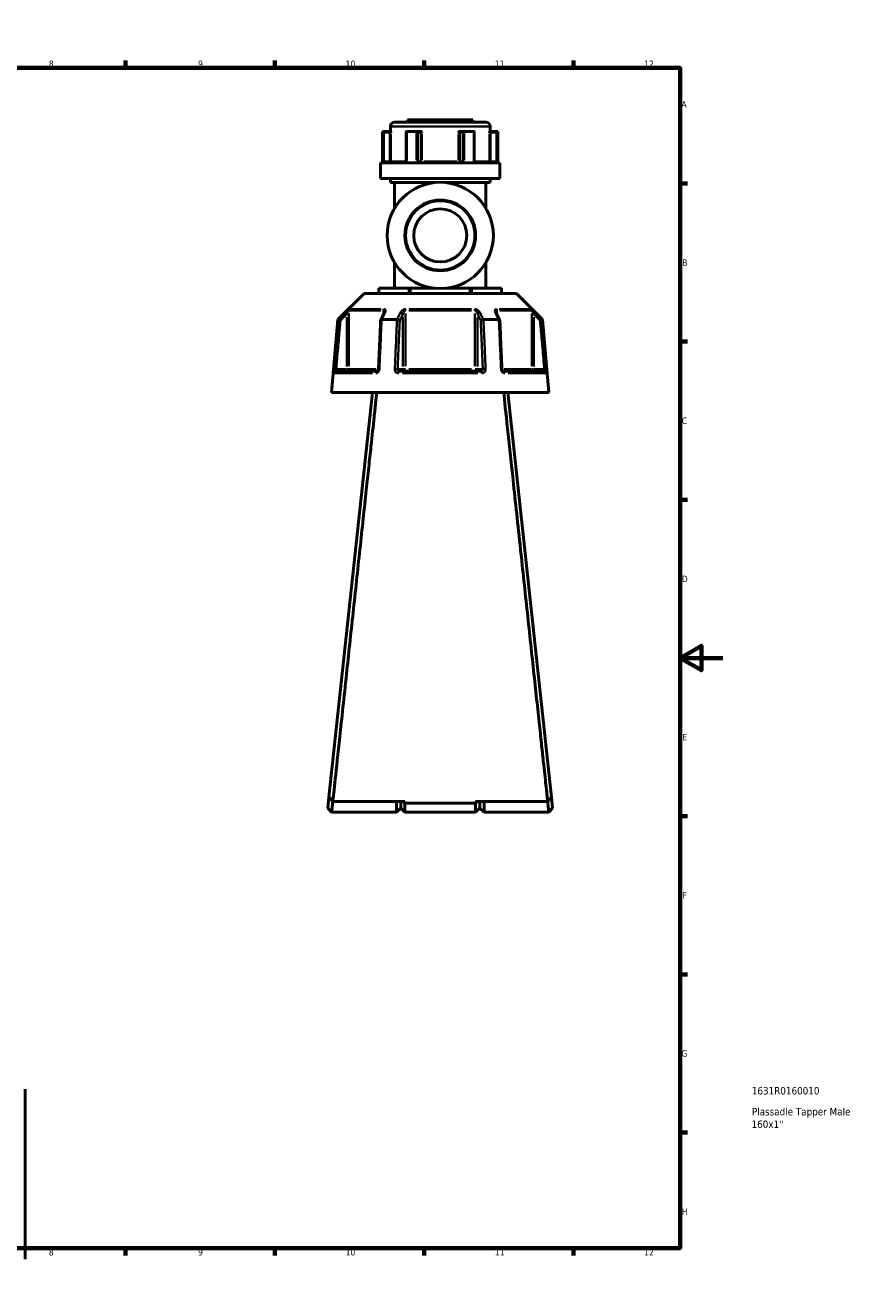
# Model space of a CAD drawing. Header units: millimetres. Extents: x 0 to 904, y 0 to 949.
# Tile 5 of 10: x 514 to 904, y 0 to 594. Entities that reach past the tile are written whole.
import ezdxf

# ---------------------------------------------------------------- set-up
doc = ezdxf.new("R2010")
doc.units = ezdxf.units.MM
for name, color, linetype, lineweight in [('Border (ANSI)', 7, 'Continuous', 70), ('Title (ISO)', 7, 'Continuous', 50), ('Visible (ANSI)', 7, 'Continuous', 50), ('Visible Narrow (ANSI)', 7, 'Continuous', 35)]:
    doc.layers.add(name, color=color, linetype=linetype, lineweight=lineweight)
doc.styles.add('Note Text (ANSI)', font='tahoma.ttf')
doc.styles.add('Note Text (ISO)', font='tahoma.ttf')

# ---------------------------------------------------------------- blocks, each defined once
blk = doc.blocks.new('Borders Default Border')
at = {"layer": 'Border (ANSI)'}
for p, q in [((70.08, 574), (70.08, 577.45)), ((140.17, 574), (140.17, 577.45)), ((210.25, 574), (210.25, 577.45)), ((280.33, 574), (280.33, 577.45)), ((350.42, 574), (350.42, 577.45)), ((490.58, 574), (490.58, 577.45)), ((560.67, 574), (560.67, 577.45)), ((630.75, 574), (630.75, 577.45)), ((700.83, 574), (700.83, 577.45)), ((770.92, 574), (770.92, 577.45)), ((20, 519.75), (16.55, 519.75)), ((821, 519.75), (824.45, 519.75)), ((20, 445.5), (16.55, 445.5)), ((821, 445.5), (824.45, 445.5)), ((20, 371.25), (16.55, 371.25)), ((821, 371.25), (824.45, 371.25)), ((20, 222.75), (16.55, 222.75)), ((821, 222.75), (824.45, 222.75)), ((20, 148.5), (16.55, 148.5)), ((821, 148.5), (824.45, 148.5)), ((20, 74.25), (16.55, 74.25)), ((821, 74.25), (824.45, 74.25)), ((70.08, 20), (70.08, 16.55)), ((140.17, 20), (140.17, 16.55)), ((210.25, 20), (210.25, 16.55)), ((280.33, 20), (280.33, 16.55)), ((350.42, 20), (350.42, 16.55)), ((490.58, 20), (490.58, 16.55)), ((560.67, 20), (560.67, 16.55)), ((630.75, 20), (630.75, 16.55)), ((700.83, 20), (700.83, 16.55)), ((770.92, 20), (770.92, 16.55))]:
    blk.add_line(p, q, dxfattribs=at)
at = {"layer": 'Border (ANSI)', "flags": 128}
for points in [[(420.5, 594), (420.5, 574), (414.73, 584), (426.27, 584), (420.5, 574)], [(20, 20), (20, 574), (821, 574), (821, 20), (20, 20)], [(0, 297), (20, 297), (10, 302.77), (10, 291.23), (20, 297)], [(841, 297), (821, 297), (831, 302.77), (831, 291.23), (821, 297)], [(420.5, 0), (420.5, 20), (414.73, 10), (426.27, 10), (420.5, 20)]]:
    blk.add_lwpolyline(points, dxfattribs=at)
at = {"layer": 'Border (ANSI)', "attachment_point": 7, "style": 'Note Text (ANSI)'}
for s, insert, char_height in [('1', (34.35, 574.4), 3.05), ('2', (104.2, 574.4), 3.05), ('3', (174.26, 574.34), 3.05), ('4', (244.23, 574.4), 3.05), ('5', (314.48, 574.34), 3.05), ('6', (384.49, 574.34), 3.05), ('7', (454.6, 574.4), 3.05), ('8', (524.63, 574.33), 3.05), ('9', (594.7, 574.34), 3.05), ('10', (663.96, 574.34), 3.048), ('11', (734.04, 574.4), 3.048), ('12', (804.13, 574.4), 3.048), ('A', (16.78, 555.35), 3.05), ('A', (821.63, 555.35), 3.05), ('B', (17.15, 481.1), 3.05), ('B', (821.99, 481.1), 3.05), ('C', (16.95, 406.8), 3.05), ('C', (821.8, 406.8), 3.05), ('D', (16.96, 332.6), 3.05), ('D', (821.81, 332.6), 3.05), ('E', (17.21, 258.35), 3.05), ('E', (822.05, 258.35), 3.05), ('F', (17.29, 184.1), 3.05), ('F', (822.14, 184.1), 3.05), ('G', (16.81, 109.79), 3.05), ('G', (821.66, 109.79), 3.05), ('H', (16.97, 35.6), 3.05), ('H', (821.81, 35.6), 3.05), ('1', (34.35, 16.55), 3.05), ('2', (104.2, 16.55), 3.05), ('3', (174.26, 16.49), 3.05), ('4', (244.23, 16.55), 3.05), ('5', (314.48, 16.49), 3.05), ('6', (384.49, 16.49), 3.05), ('7', (454.6, 16.55), 3.05), ('8', (524.63, 16.48), 3.05), ('9', (594.7, 16.49), 3.05), ('10', (663.96, 16.49), 3.048), ('11', (734.04, 16.55), 3.048), ('12', (804.13, 16.55), 3.048)]:
    blk.add_mtext(s, dxfattribs=dict(at, insert=insert, char_height=char_height))
blk = doc.blocks.new('Title Blocks ISO')
at = {"layer": 'Title (ISO)', "style": 'Note Text (ISO)'}
for tag, p in [('PART_NUMBER_001', (33.69, 72.11)), ('DESCRIPTION_001', (33.74, 62.29)), ('DESCRIPTION_002', (33.56, 56.39))]:
    blk.add_attdef(tag, p, '', height=3.5, dxfattribs=at)

msp = doc.modelspace()

# ---------------------------------------------------------------- linework, layer by layer
at = {"layer": 'Visible (ANSI)'}
for p, q in [((684.973, 546.558), (684.973, 544.208)), ((686.973, 548.558), (729.813, 548.558)), ((693.093, 549.558), (723.693, 549.558)), ((693.093, 549.558), (693.093, 548.558)), ((723.693, 549.558), (723.693, 548.558)), ((731.813, 546.558), (731.813, 544.208)), ((681.343, 544.208), (681.464, 544.208)), ((681.343, 544.208), (681.343, 529.508)), ((684.739, 544.208), (681.464, 544.208)), ((681.469, 544.206), (681.966, 543.708)), ((685.121, 544.208), (684.739, 544.208)), ((692.462, 543.958), (692.462, 530.008)), ((692.711, 544.208), (697.145, 544.208)), ((698.783, 544.208), (697.145, 544.208)), ((699.04, 544.208), (698.783, 544.208)), ((718.002, 544.208), (717.745, 544.208)), ((719.64, 544.208), (718.002, 544.208)), ((719.64, 544.208), (724.074, 544.208)), ((724.323, 530.008), (724.323, 543.958)), ((732.046, 544.208), (731.664, 544.208)), ((735.321, 544.208), (732.046, 544.208)), ((735.317, 544.206), (734.819, 543.708)), ((735.321, 544.208), (735.443, 544.208)), ((735.443, 544.208), (735.443, 529.508)), ((680.343, 529.508), (736.443, 529.508)), ((680.343, 529.508), (680.343, 522.158)), ((736.443, 529.508), (736.443, 522.158)), ((680.343, 522.158), (736.443, 522.158)), ((684.973, 522.158), (684.973, 520.158)), ((684.973, 520.158), (705.738, 520.158)), ((686.973, 520.158), (686.973, 508.131)), ((711.048, 520.158), (731.813, 520.158)), ((729.813, 520.158), (729.813, 508.131)), ((731.813, 522.158), (731.813, 520.158)), ((686.973, 482.595), (686.973, 470.568)), ((729.813, 482.595), (729.813, 470.568)), ((679.579, 470.568), (679.713, 470.568)), ((679.579, 470.568), (679.579, 468.118)), ((679.713, 470.568), (693.62, 470.568)), ((693.62, 470.568), (694.486, 470.568)), ((694.486, 470.568), (705.738, 470.568)), ((711.048, 470.568), (722.299, 470.568)), ((722.299, 470.568), (723.165, 470.568)), ((723.165, 470.568), (737.072, 470.568)), ((737.072, 470.568), (737.206, 470.568)), ((737.206, 468.118), (737.206, 470.568)), ((672.644, 468.118), (660.394, 455.868)), ((672.644, 468.118), (744.142, 468.118)), ((744.142, 468.118), (756.392, 455.868)), ((660.394, 455.868), (657.393, 421.568)), ((660.394, 455.868), (660.574, 455.868)), ((680.88, 455.868), (688.087, 455.868)), ((728.698, 455.868), (735.906, 455.868)), ((756.211, 455.868), (756.392, 455.868)), ((756.392, 455.868), (759.393, 421.568)), ((659.563, 431.568), (678.695, 431.568)), ((689.261, 431.568), (727.525, 431.568)), ((738.09, 431.568), (757.222, 431.568)), ((676.593, 421.568), (656.163, 231.721)), ((657.393, 421.568), (759.393, 421.568)), ((760.622, 231.721), (740.193, 421.568)), ((656.163, 231.721), (655.607, 226.547)), ((761.179, 226.547), (760.622, 231.721)), ((657.393, 224.558), (655.607, 226.547)), ((691.843, 229.704), (657.947, 229.704)), ((687.843, 224.558), (687.843, 229.704)), ((689.843, 226.558), (687.843, 224.558)), ((689.843, 229.704), (689.843, 226.558)), ((689.843, 226.558), (689.843, 229.704)), ((689.843, 226.558), (691.843, 224.558)), ((691.033, 229.704), (691.843, 228.929)), ((691.843, 229.704), (691.843, 228.929)), ((691.843, 228.929), (691.843, 224.558)), ((724.943, 228.929), (691.843, 228.929)), ((758.839, 229.704), (724.943, 229.704)), ((725.753, 229.704), (724.943, 228.929)), ((724.943, 228.929), (724.943, 229.704)), ((724.943, 224.558), (724.943, 228.929)), ((726.943, 226.558), (724.943, 224.558)), ((726.943, 226.558), (726.943, 229.704)), ((726.943, 229.704), (726.943, 226.558)), ((726.943, 226.558), (728.943, 224.558)), ((728.943, 229.704), (728.943, 224.558)), ((761.179, 226.547), (759.393, 224.558)), ((687.843, 224.558), (657.393, 224.558)), ((724.943, 224.558), (691.843, 224.558)), ((759.393, 224.558), (728.943, 224.558)), ((513.581, 14.799), (513.581, 94.617))]:
    msp.add_line(p, q, dxfattribs=at)
for radius in [24.937, 16.625, 12.468]:
    msp.add_circle((708.393, 495.363), radius, dxfattribs=at)
for centre, start, end in [((686.973, 546.558), 90, 180), ((729.813, 546.558), 0, 90)]:
    msp.add_arc(centre, 2, start, end, dxfattribs=at)
for centre, major_axis, ratio, start_param, end_param in [((692.962, 543.708), (-0.433, 0.433), 0.5773503, 5.8561584, 6.8067841), ((697.397, 543.708), (0.433, -0.433), 0.5773503, 1.0471976, 2.521422), ((719.389, 543.708), (-0.433, -0.433), 0.5773503, 3.7617633, 5.2359878), ((723.823, 543.708), (0.433, 0.433), 0.5773503, 5.7595865, 6.7102122), ((6639.475, -11087.714), (198.252, -16295.014), 0.5090017, 3.9187165, 3.9189842), ((-5144.008, -10933.386), (196.526, 16077.194), 0.5090436, 5.5058211, 5.5060925)]:
    msp.add_ellipse(centre, major_axis=major_axis, ratio=ratio, start_param=start_param, end_param=end_param, dxfattribs=at)
for points in [[(681.464, 544.208), (681.466, 544.208), (681.467, 544.207), (681.469, 544.206)], [(692.672, 544.206), (692.685, 544.207), (692.698, 544.208), (692.711, 544.208)], [(697.145, 544.208), (697.16, 544.208), (697.175, 544.207), (697.189, 544.206)], [(719.596, 544.206), (719.611, 544.207), (719.625, 544.208), (719.64, 544.208)], [(724.074, 544.208), (724.087, 544.208), (724.1, 544.207), (724.113, 544.206)], [(735.317, 544.206), (735.318, 544.207), (735.32, 544.208), (735.321, 544.208)], [(660.574, 455.868), (660.575, 455.868), (660.576, 455.868), (660.576, 455.868)], [(680.859, 455.868), (680.866, 455.868), (680.873, 455.868), (680.88, 455.868)], [(688.087, 455.868), (688.095, 455.868), (688.103, 455.868), (688.111, 455.868)], [(728.675, 455.868), (728.683, 455.868), (728.69, 455.868), (728.698, 455.868)], [(735.906, 455.868), (735.913, 455.868), (735.92, 455.868), (735.927, 455.868)], [(756.209, 455.868), (756.21, 455.868), (756.21, 455.868), (756.211, 455.868)]]:
    msp.add_open_spline(points, degree=3, dxfattribs=at)
for points, knots in [([(685.121, 544.208), (685.131, 544.208), (685.141, 544.191), (685.165, 544.122), (685.178, 544.061), (685.204, 543.916), (685.218, 543.815), (685.233, 543.71), (685.233, 543.709), (685.233, 543.708)], [0.232327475, 0.232327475, 0.232327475, 0.232327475, 0.253574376, 0.253574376, 0.282657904, 0.282657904, 0.324005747, 0.324005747, 0.324302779, 0.324302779, 0.324302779, 0.324302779]), ([(699.04, 544.208), (699.119, 544.208), (699.197, 544.191), (699.374, 544.122), (699.463, 544.061), (699.64, 543.916), (699.734, 543.815), (699.83, 543.71), (699.831, 543.709), (699.832, 543.708)], [0.23232761, 0.23232761, 0.23232761, 0.23232761, 0.253574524, 0.253574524, 0.28265807, 0.28265807, 0.324005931, 0.324005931, 0.324302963, 0.324302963, 0.324302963, 0.324302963]), ([(716.954, 543.708), (716.954, 543.709), (716.955, 543.71), (717.052, 543.815), (717.145, 543.916), (717.322, 544.061), (717.411, 544.122), (717.589, 544.191), (717.667, 544.208), (717.745, 544.208)], [-0.000316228, -0.000316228, -0.000316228, -0.000316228, 0, 0, 0.04401994, 0.04401994, 0.074982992, 0.074982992, 0.097602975, 0.097602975, 0.097602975, 0.097602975]), ([(731.552, 543.708), (731.552, 543.709), (731.552, 543.71), (731.568, 543.815), (731.582, 543.916), (731.608, 544.061), (731.62, 544.122), (731.644, 544.191), (731.654, 544.208), (731.664, 544.208)], [-0.000316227, -0.000316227, -0.000316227, -0.000316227, 0, 0, 0.044019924, 0.044019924, 0.074982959, 0.074982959, 0.097602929, 0.097602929, 0.097602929, 0.097602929]), ([(692.154, 529.508), (692.172, 529.508), (692.192, 529.511), (692.238, 529.53), (692.264, 529.546), (692.319, 529.594), (692.345, 529.625), (692.391, 529.698), (692.411, 529.739), (692.441, 529.827), (692.452, 529.875), (692.461, 529.951), (692.462, 529.98), (692.462, 530.008)], [0.15550734, 0.15550734, 0.15550734, 0.15550734, 0.18703339, 0.18703339, 0.21855943, 0.21855943, 0.24754159, 0.24754159, 0.27351092, 0.27351092, 0.29870161, 0.29870161, 0.31313757, 0.31313757, 0.31313757, 0.31313757]), ([(724.323, 530.008), (724.323, 529.959), (724.328, 529.91), (724.347, 529.816), (724.362, 529.772), (724.397, 529.692), (724.419, 529.657), (724.465, 529.596), (724.489, 529.572), (724.539, 529.534), (724.564, 529.522), (724.602, 529.51), (724.617, 529.508), (724.631, 529.508)], [0.63121767, 0.63121767, 0.63121767, 0.63121767, 0.65617603, 0.65617603, 0.68120928, 0.68120928, 0.70660327, 0.70660327, 0.73320671, 0.73320671, 0.76378088, 0.76378088, 0.78884788, 0.78884788, 0.78884788, 0.78884788]), ([(682.146, 459.303), (682.146, 459.289), (682.145, 459.268), (682.138, 459.218), (682.133, 459.188), (682.118, 459.122), (682.107, 459.085), (682.081, 459.006), (682.066, 458.964), (682.029, 458.876), (682.008, 458.83), (681.984, 458.783)], [0.20265986, 0.20265986, 0.20265986, 0.20265986, 0.23121109, 0.23121109, 0.25976233, 0.25976233, 0.28831356, 0.28831356, 0.3168648, 0.3168648, 0.34541603, 0.34541603, 0.34541603, 0.34541603]), ([(734.801, 458.783), (734.777, 458.83), (734.756, 458.876), (734.72, 458.964), (734.704, 459.006), (734.678, 459.085), (734.668, 459.122), (734.652, 459.188), (734.647, 459.218), (734.641, 459.268), (734.64, 459.289), (734.64, 459.303)], [0, 0, 0, 0, 0.02855139, 0.02855139, 0.05710278, 0.05710278, 0.08565416, 0.08565416, 0.11420555, 0.11420555, 0.14275694, 0.14275694, 0.14275694, 0.14275694]), ([(661.537, 455.418), (661.536, 455.419), (661.534, 455.42), (661.414, 455.476), (661.296, 455.531), (661.076, 455.634), (660.974, 455.682), (660.797, 455.765), (660.724, 455.799), (660.619, 455.848), (660.587, 455.863), (660.576, 455.868)], [-0.15371258, -0.15371258, -0.15371258, -0.15371258, -0.15323729, -0.15323729, -0.11409168, -0.11409168, -0.07545593, -0.07545593, -0.03695789, -0.03695789, 0, 0, 0, 0]), ([(680.423, 455.645), (680.356, 454.109), (680.288, 452.574), (680.153, 449.503), (680.086, 447.967), (679.951, 444.896), (679.884, 443.361), (679.749, 440.29), (679.682, 438.754), (679.547, 435.683), (679.479, 434.148), (679.412, 432.612)], [0.585191, 0.585191, 0.585191, 0.585191, 1.0476138, 1.0476138, 1.5100365, 1.5100365, 1.9724593, 1.9724593, 2.4348821, 2.4348821, 2.8973048, 2.8973048, 2.8973048, 2.8973048]), ([(680.859, 455.868), (680.758, 455.863), (680.671, 455.848), (680.53, 455.799), (680.479, 455.765), (680.433, 455.699), (680.424, 455.673), (680.423, 455.645)], [-0.153595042, -0.153595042, -0.153595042, -0.153595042, -0.116550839, -0.116550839, -0.077962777, -0.077962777, -0.055255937, -0.055255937, -0.055255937, -0.055255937]), ([(689.382, 455.418), (689.381, 455.419), (689.38, 455.42), (689.32, 455.476), (689.241, 455.531), (689.053, 455.634), (688.945, 455.682), (688.711, 455.765), (688.587, 455.799), (688.341, 455.848), (688.222, 455.863), (688.111, 455.868)], [-0.15371258, -0.15371258, -0.15371258, -0.15371258, -0.15323743, -0.15323743, -0.11409174, -0.11409174, -0.0754562, -0.0754562, -0.03695796, -0.03695796, 0, 0, 0, 0]), ([(728.675, 455.868), (728.563, 455.863), (728.444, 455.848), (728.199, 455.799), (728.074, 455.765), (727.84, 455.682), (727.733, 455.634), (727.545, 455.531), (727.466, 455.476), (727.405, 455.42), (727.404, 455.419), (727.404, 455.418)], [-0.15359506, -0.15359506, -0.15359506, -0.15359506, -0.11655085, -0.11655085, -0.07796276, -0.07796276, -0.03923705, -0.03923705, 0, 0, 0.00047625, 0.00047625, 0.00047625, 0.00047625]), ([(736.362, 455.645), (736.361, 455.673), (736.352, 455.699), (736.307, 455.765), (736.256, 455.799), (736.115, 455.848), (736.028, 455.863), (735.927, 455.868)], [-0.098110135, -0.098110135, -0.098110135, -0.098110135, -0.075456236, -0.075456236, -0.036957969, -0.036957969, 0, 0, 0, 0]), ([(737.373, 432.612), (737.306, 434.148), (737.239, 435.683), (737.104, 438.754), (737.036, 440.29), (736.902, 443.361), (736.834, 444.896), (736.699, 447.967), (736.632, 449.503), (736.497, 452.574), (736.43, 454.109), (736.362, 455.645)], [1.2046153, 1.2046153, 1.2046153, 1.2046153, 1.6670381, 1.6670381, 2.1294609, 2.1294609, 2.5918836, 2.5918836, 3.0543064, 3.0543064, 3.5167292, 3.5167292, 3.5167292, 3.5167292]), ([(755.248, 455.418), (755.25, 455.419), (755.251, 455.42), (755.371, 455.476), (755.489, 455.531), (755.71, 455.634), (755.812, 455.682), (755.988, 455.765), (756.062, 455.799), (756.167, 455.848), (756.199, 455.863), (756.209, 455.868)], [-0.0004764, -0.0004764, -0.0004764, -0.0004764, 0, 0, 0.03923697, 0.03923697, 0.07796289, 0.07796289, 0.11655078, 0.11655078, 0.15359492, 0.15359492, 0.15359492, 0.15359492]), ([(679.412, 432.612), (679.408, 432.513), (679.393, 432.413), (679.344, 432.222), (679.31, 432.131), (679.228, 431.966), (679.181, 431.893), (679.079, 431.768), (679.026, 431.717), (678.919, 431.636), (678.866, 431.609), (678.772, 431.574), (678.731, 431.568), (678.695, 431.568)], [0, 0, 0, 0, 0.05067005, 0.05067005, 0.10084685, 0.10084685, 0.1507669, 0.1507669, 0.20138762, 0.20138762, 0.25586434, 0.25586434, 0.31481094, 0.31481094, 0.31481094, 0.31481094]), ([(738.09, 431.568), (738.052, 431.568), (738.008, 431.575), (737.901, 431.617), (737.838, 431.653), (737.718, 431.756), (737.662, 431.816), (737.562, 431.958), (737.518, 432.038), (737.445, 432.212), (737.417, 432.306), (737.385, 432.472), (737.377, 432.542), (737.373, 432.612)], [0, 0, 0, 0, 0.06296271, 0.06296271, 0.12592542, 0.12592542, 0.17893056, 0.17893056, 0.22915943, 0.22915943, 0.27910739, 0.27910739, 0.31481354, 0.31481354, 0.31481354, 0.31481354]), ([(657.947, 229.704), (658.132, 231.422), (658.519, 235.011), (659.638, 245.393), (660.361, 252.095), (662.139, 268.594), (663.216, 278.595), (665.37, 298.594), (666.422, 308.359), (667.488, 318.27), (668.022, 323.225), (668.559, 328.216), (669.628, 338.157), (670.161, 343.107), (671.209, 352.853), (671.725, 357.648), (672.728, 366.976), (673.215, 371.509), (674.08, 379.554), (674.463, 383.118), (675.194, 389.923), (675.542, 393.163), (676.428, 401.402), (676.926, 406.042), (677.617, 412.468), (677.852, 414.665), (678.267, 418.524), (678.445, 420.187), (678.594, 421.568)], [0.1552894, 0.1552894, 0.1552894, 0.1552894, 0.4932909, 0.4932909, 0.8222265, 0.8222265, 1.1776884, 1.1776884, 1.4793915, 1.4793915, 1.4793915, 1.6302431, 1.6302431, 1.7810947, 1.7810947, 1.9319463, 1.9319463, 2.0827979, 2.0827979, 2.2110217, 2.2110217, 2.3392456, 2.3392456, 2.5572261, 2.5572261, 2.6909677, 2.6909677, 2.8247092, 2.8247092, 2.8247092, 2.8247092]), ([(738.192, 421.568), (738.591, 417.845), (739.213, 412.054), (740.749, 397.762), (741.63, 389.56), (743.68, 370.485), (744.867, 359.449), (747.149, 338.234), (748.23, 328.18), (749.297, 318.27), (749.83, 313.314), (750.36, 308.395), (751.4, 298.739), (751.91, 294.003), (752.898, 284.822), (753.377, 280.376), (754.293, 271.876), (754.73, 267.821), (755.49, 260.766), (755.821, 257.699), (756.439, 251.963), (756.727, 249.294), (757.439, 242.683), (757.819, 239.161), (758.306, 234.647), (758.461, 233.203), (758.693, 231.059), (758.777, 230.278), (758.839, 229.704)], [-2.8247092, -2.8247092, -2.8247092, -2.8247092, -2.4640883, -2.4640883, -2.136153, -2.136153, -1.7810947, -1.7810947, -1.4793915, -1.4793915, -1.4793915, -1.32854, -1.32854, -1.1776884, -1.1776884, -1.0268368, -1.0268368, -0.8759852, -0.8759852, -0.7477614, -0.7477614, -0.6195375, -0.6195375, -0.401557, -0.401557, -0.2681539, -0.2681539, -0.1552894, -0.1552894, -0.1552894, -0.1552894]), ([(657.947, 229.704), (657.649, 230.04), (657.352, 230.377), (656.758, 231.049), (656.461, 231.385), (656.163, 231.721)], [-0.2692126, -0.2692126, -0.2692126, -0.2692126, -0.13461469, -0.13461469, 0, 0, 0, 0]), ([(760.622, 231.721), (760.325, 231.385), (760.027, 231.049), (759.433, 230.377), (759.136, 230.04), (758.839, 229.704)], [-0.26921248, -0.26921248, -0.26921248, -0.26921248, -0.13459764, -0.13459764, 0, 0, 0, 0]), ([(657.393, 224.559), (657.393, 224.56), (657.416, 224.769), (657.525, 225.766), (657.635, 226.766), (657.832, 228.578), (657.891, 229.124), (657.955, 229.705)], [-3.1415927, -3.1415927, -3.1415927, -3.1415927, -2.8051069, -2.8051069, -2.3233879, -2.3233879, -2.1395005, -2.1395005, -2.1395005, -2.1395005]), ([(758.831, 229.705), (758.894, 229.124), (758.953, 228.578), (759.151, 226.766), (759.26, 225.766), (759.37, 224.769), (759.393, 224.56), (759.393, 224.559)], [2.1395005, 2.1395005, 2.1395005, 2.1395005, 2.3233879, 2.3233879, 2.8051069, 2.8051069, 3.1415927, 3.1415927, 3.1415927, 3.1415927])]:
    msp.add_open_spline(points, degree=3, knots=knots, dxfattribs=at)
at = {"layer": 'Visible Narrow (ANSI)'}
for p, q in [((731.524, 546.558), (685.261, 546.558)), ((681.469, 543.496), (681.469, 530.718)), ((681.966, 530.693), (681.966, 543.023)), ((682.105, 543.708), (684.6, 543.708)), ((684.739, 544.207), (684.739, 543.747)), ((684.739, 543.023), (684.739, 530.693)), ((684.775, 543.708), (685.227, 543.708)), ((685.233, 530.693), (685.233, 543.023)), ((692.672, 530.718), (692.672, 543.496)), ((697.189, 543.496), (697.189, 530.718)), ((697.83, 530.693), (697.83, 543.023)), ((697.899, 543.708), (699.147, 543.708)), ((699.216, 543.023), (699.216, 530.693)), ((699.235, 543.708), (699.798, 543.708)), ((699.832, 530.693), (699.832, 543.023)), ((716.954, 543.023), (716.954, 530.693)), ((716.987, 543.708), (717.551, 543.708)), ((717.569, 530.693), (717.569, 543.023)), ((717.639, 543.708), (718.886, 543.708)), ((718.956, 543.023), (718.956, 530.693)), ((719.596, 530.718), (719.596, 543.496)), ((724.113, 543.496), (724.113, 530.718)), ((731.552, 543.023), (731.552, 530.693)), ((731.558, 543.708), (732.011, 543.708)), ((732.046, 543.747), (732.046, 544.207)), ((732.046, 530.693), (732.046, 543.023)), ((732.185, 543.708), (734.68, 543.708)), ((734.819, 543.023), (734.819, 530.693)), ((735.317, 530.718), (735.317, 543.496)), ((681.93, 530.008), (681.474, 530.008)), ((684.6, 530.008), (682.105, 530.008)), ((684.739, 529.969), (684.739, 529.51)), ((685.227, 530.008), (684.775, 530.008)), ((685.364, 530.008), (691.894, 530.008)), ((692.653, 530.008), (692.463, 530.008)), ((697.81, 530.008), (697.224, 530.008)), ((699.147, 530.008), (697.899, 530.008)), ((699.798, 530.008), (699.235, 530.008)), ((700.653, 530.008), (716.132, 530.008)), ((717.551, 530.008), (716.987, 530.008)), ((718.886, 530.008), (717.639, 530.008)), ((719.562, 530.008), (718.975, 530.008)), ((724.322, 530.008), (724.132, 530.008)), ((724.892, 530.008), (731.421, 530.008)), ((732.011, 530.008), (731.558, 530.008)), ((732.046, 529.51), (732.046, 529.969)), ((734.68, 530.008), (732.185, 530.008)), ((735.312, 530.008), (734.856, 530.008)), ((679.713, 468.241), (679.713, 470.446)), ((693.62, 470.446), (693.62, 468.241)), ((694.486, 468.241), (694.486, 470.446)), ((722.299, 470.446), (722.299, 468.241)), ((723.165, 468.241), (723.165, 470.446)), ((737.072, 470.446), (737.072, 468.241)), ((663.766, 459.035), (664.411, 458.387)), ((665.455, 433.945), (665.455, 458.726)), ((680.461, 460.103), (665.716, 460.103)), ((666.005, 460.81), (680.65, 460.81)), ((681.76, 460.015), (681.76, 458.425)), ((692.087, 433.945), (692.087, 458.726)), ((723.137, 460.103), (693.648, 460.103)), ((693.748, 460.81), (723.038, 460.81)), ((724.698, 458.726), (724.698, 433.945)), ((735.025, 458.425), (735.025, 460.015)), ((736.135, 460.81), (750.781, 460.81)), ((751.069, 460.103), (736.324, 460.103)), ((751.331, 458.726), (751.331, 433.945)), ((752.374, 458.387), (753.02, 459.035)), ((664.464, 457.045), (664.464, 433.856)), ((690.845, 457.045), (690.845, 433.856)), ((725.94, 433.856), (725.94, 457.045)), ((752.321, 433.856), (752.321, 457.045)), ((659.457, 432.575), (658.547, 432.655)), ((676.52, 430.655), (658.863, 430.655)), ((664.217, 432.568), (659.777, 432.568)), ((664.464, 432.49), (664.464, 431.571)), ((665.442, 432.568), (664.536, 432.568)), ((665.69, 432.568), (678.298, 432.568)), ((690.722, 432.568), (688.502, 432.568)), ((726.05, 430.655), (690.736, 430.655)), ((692.02, 432.568), (690.883, 432.568)), ((693.648, 432.568), (723.137, 432.568)), ((725.902, 432.568), (724.765, 432.568)), ((728.284, 432.568), (726.064, 432.568)), ((738.487, 432.568), (751.096, 432.568)), ((757.922, 430.655), (740.265, 430.655)), ((752.25, 432.568), (751.343, 432.568)), ((752.321, 431.571), (752.321, 432.49)), ((757.008, 432.568), (752.568, 432.568)), ((758.239, 432.655), (757.329, 432.575))]:
    msp.add_line(p, q, dxfattribs=at)
msp.add_circle((708.393, 495.363), 16.125, dxfattribs=at)
for centre, major_axis, ratio, start_param, end_param in [((698.783, 543.708), (0, 0.5), 0.8660254, 4.7909288, 6.2046455), ((718.002, 543.708), (0, 0.5), 0.8660254, 0.0785398, 1.4922565), ((684.739, 530.008), (0, -0.5), 0.9888629, 0.0785398, 1.4922565), ((699.649, 530.008), (0, -0.5), 0.8660254, 4.7909288, 6.2046455), ((699.649, 530.008), (0, -0.5), 0.3655414, 0.0785398, 1.4922565), ((717.136, 530.008), (0, -0.5), 0.3655414, 4.7909288, 6.2046455), ((717.136, 530.008), (0, -0.5), 0.8660254, 0.0785398, 1.4922565), ((732.046, 530.008), (0, -0.5), 0.9888629, 4.7909288, 6.2046455), ((666.445, 460.103), (0, -1), 0.9904959, 3.9662607, 4.6731191), ((682.374, 460.103), (0, 1), 0.6143631, 0.8246681, 1.5315264), ((682.878, 458.334), (-0.894, 0.449), 0.6136988, 5.5048942, 6.2422226), ((689.979, 458.334), (-0.894, 0.449), 0.6136988, 3.9026286, 5.2571626), ((692.463, 460.103), (0, -1), 0.3761328, 3.9662607, 4.6731191), ((724.322, 460.103), (0, 1), 0.3761328, 4.7516589, 5.4585172), ((726.806, 458.334), (-0.894, -0.449), 0.6136988, 4.1676154, 5.5221494), ((733.908, 458.334), (0.894, 0.449), 0.6136988, 0.0409627, 0.7782911), ((734.411, 460.103), (0, -1), 0.6143631, 1.6100662, 2.3169246), ((750.34, 460.103), (0, 1), 0.9904959, 4.7516589, 5.4585172), ((659.563, 430.568), (0, 1), 0.992287, 0.0741765, 1.4093534), ((664.464, 432.568), (0, -1), 0.9904959, 0.0785398, 1.4922565), ((678.695, 430.568), (0, 1), 0.6034974, 0.0741765, 1.4093534), ((680.411, 432.568), (-0.999, 0.044), 0.0757423, 5.369153, 6.2350783), ((687.512, 432.568), (0.999, -0.044), 0.0757423, 0.5996329, 1.9382948), ((689.261, 430.568), (0, 1), 0.3887896, 0.0741765, 1.4093534), ((691.711, 432.568), (0, -1), 0.8660254, 4.7909288, 6.2046455), ((691.711, 432.568), (0, -1), 0.3761328, 0.0785398, 1.4922565), ((725.074, 432.568), (0, -1), 0.3761328, 4.7909288, 6.2046455), ((725.074, 432.568), (0, -1), 0.8660254, 0.0785398, 1.4922565), ((727.525, 430.568), (0, 1), 0.3887896, 4.8738319, 6.2090088), ((729.273, 432.568), (0.999, 0.044), 0.0757423, 1.2032978, 2.5419597), ((736.374, 432.568), (0.999, 0.044), 0.0757423, 0.048107, 0.9140323), ((738.09, 430.568), (0, 1), 0.6034974, 4.8738319, 6.2090088), ((752.321, 432.568), (0, -1), 0.9904959, 4.7909288, 6.2046455), ((757.222, 430.568), (0, 1), 0.992287, 4.8738319, 6.2090088)]:
    msp.add_ellipse(centre, major_axis=major_axis, ratio=ratio, start_param=start_param, end_param=end_param, dxfattribs=at)
for points, knots in [([(681.469, 530.008), (681.469, 529.944), (681.469, 529.879), (681.473, 529.714), (681.476, 529.616), (681.482, 529.52), (681.482, 529.514), (681.482, 529.508)], [0.631217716, 0.631217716, 0.631217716, 0.631217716, 0.650599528, 0.650599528, 0.681610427, 0.681610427, 0.683597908, 0.683597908, 0.683597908, 0.683597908]), ([(682.082, 529.508), (682.076, 529.508), (682.07, 529.51), (682.041, 529.526), (682.022, 529.561), (681.995, 529.656), (681.985, 529.708), (681.974, 529.812), (681.97, 529.861), (681.967, 529.944), (681.966, 529.976), (681.966, 530.008)], [-0.788848, -0.788848, -0.788848, -0.788848, -0.77433301, -0.77433301, -0.7219246, -0.7219246, -0.68161043, -0.68161043, -0.65059953, -0.65059953, -0.63121772, -0.63121772, -0.63121772, -0.63121772]), ([(692.56, 529.508), (692.592, 529.575), (692.618, 529.646), (692.66, 529.813), (692.672, 529.911), (692.672, 530.008)], [0.26075738, 0.26075738, 0.26075738, 0.26075738, 0.283829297, 0.283829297, 0.313137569, 0.313137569, 0.313137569, 0.313137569]), ([(697.189, 530.008), (697.189, 529.944), (697.195, 529.879), (697.225, 529.714), (697.259, 529.616), (697.308, 529.52), (697.311, 529.514), (697.314, 529.508)], [1.262435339, 1.262435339, 1.262435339, 1.262435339, 1.281821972, 1.281821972, 1.312840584, 1.312840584, 1.314815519, 1.314815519, 1.314815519, 1.314815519]), ([(698.321, 529.508), (698.297, 529.508), (698.273, 529.51), (698.164, 529.526), (698.082, 529.561), (697.964, 529.656), (697.921, 529.708), (697.865, 529.812), (697.848, 529.861), (697.833, 529.944), (697.83, 529.976), (697.83, 530.008)], [-1.42006557, -1.42006557, -1.42006557, -1.42006557, -1.40558624, -1.40558624, -1.35316478, -1.35316478, -1.31284058, -1.31284058, -1.28182197, -1.28182197, -1.26243534, -1.26243534, -1.26243534, -1.26243534]), ([(718.956, 530.008), (718.956, 529.976), (718.953, 529.944), (718.937, 529.861), (718.92, 529.812), (718.864, 529.708), (718.821, 529.656), (718.703, 529.561), (718.622, 529.526), (718.513, 529.51), (718.489, 529.508), (718.465, 529.508)], [0, 0, 0, 0, 0.01938647, 0.01938647, 0.05040482, 0.05040482, 0.09072868, 0.09072868, 0.14314969, 0.14314969, 0.15763024, 0.15763024, 0.15763024, 0.15763024]), ([(719.471, 529.508), (719.474, 529.514), (719.477, 529.52), (719.527, 529.616), (719.56, 529.714), (719.59, 529.879), (719.596, 529.944), (719.596, 530.008)], [-0.05238018, -0.05238018, -0.05238018, -0.05238018, -0.050404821, -0.050404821, -0.01938647, -0.01938647, 0, 0, 0, 0]), ([(724.113, 530.008), (724.113, 529.944), (724.119, 529.879), (724.146, 529.714), (724.175, 529.616), (724.219, 529.52), (724.222, 529.514), (724.225, 529.508)], [0.631217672, 0.631217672, 0.631217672, 0.631217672, 0.650606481, 0.650606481, 0.681628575, 0.681628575, 0.683597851, 0.683597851, 0.683597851, 0.683597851]), ([(734.819, 530.008), (734.819, 529.976), (734.818, 529.944), (734.815, 529.861), (734.812, 529.812), (734.8, 529.708), (734.791, 529.656), (734.764, 529.561), (734.744, 529.526), (734.716, 529.51), (734.709, 529.508), (734.703, 529.508)], [0, 0, 0, 0, 0.01938879, 0.01938879, 0.05041085, 0.05041085, 0.09073953, 0.09073953, 0.14316681, 0.14316681, 0.15763021, 0.15763021, 0.15763021, 0.15763021]), ([(735.303, 529.508), (735.303, 529.514), (735.304, 529.52), (735.309, 529.616), (735.313, 529.714), (735.316, 529.879), (735.317, 529.944), (735.317, 530.008)], [-0.052380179, -0.052380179, -0.052380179, -0.052380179, -0.050410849, -0.050410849, -0.019388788, -0.019388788, 0, 0, 0, 0]), ([(663.76, 459.041), (663.499, 458.781), (663.238, 458.521), (662.977, 458.262), (662.176, 457.464), (661.375, 456.666), (660.574, 455.868)], [-0.97913562, -0.97913562, -0.97913562, -0.97913562, -0.86870447, -0.86870447, -0.86870447, -0.52954924, -0.52954924, -0.52954924, -0.52954924]), ([(661.537, 455.418), (662.252, 456.131), (662.967, 456.843), (663.682, 457.555), (663.942, 457.814), (664.203, 458.074), (664.464, 458.334)], [0.56601548, 0.56601548, 0.56601548, 0.56601548, 0.86870447, 0.86870447, 0.86870447, 0.97913562, 0.97913562, 0.97913562, 0.97913562]), ([(665.745, 460.81), (665.713, 460.81), (665.639, 460.767), (665.308, 460.517), (664.952, 460.193), (664.318, 459.591), (664.037, 459.317), (663.76, 459.041)], [-0.34541645, -0.34541645, -0.34541645, -0.34541645, -0.27620858, -0.27620858, -0.11734182, -0.11734182, 0, 0, 0, 0]), ([(664.464, 458.334), (664.603, 458.61), (664.743, 458.884), (665.06, 459.486), (665.238, 459.81), (665.402, 460.06), (665.439, 460.103), (665.455, 460.103)], [0, 0, 0, 0, 0.11734182, 0.11734182, 0.27620858, 0.27620858, 0.34541645, 0.34541645, 0.34541645, 0.34541645]), ([(680.88, 455.868), (681.279, 456.666), (681.679, 457.464), (682.078, 458.261), (682.208, 458.521), (682.339, 458.781), (682.469, 459.041)], [-1.97914638, -1.97914638, -1.97914638, -1.97914638, -1.64002566, -1.64002566, -1.64002566, -1.52956, -1.52956, -1.52956, -1.52956]), ([(681.76, 460.103), (681.794, 460.103), (681.826, 460.097), (681.904, 460.067), (681.947, 460.035), (682.031, 459.931), (682.067, 459.851), (682.117, 459.674), (682.132, 459.578), (682.144, 459.42), (682.146, 459.362), (682.146, 459.303)], [0, 0, 0, 0, 0.02585168, 0.02585168, 0.06721438, 0.06721438, 0.12288915, 0.12288915, 0.17445287, 0.17445287, 0.20265986, 0.20265986, 0.20265986, 0.20265986]), ([(682.469, 459.041), (682.58, 459.262), (682.659, 459.482), (682.734, 459.864), (682.742, 460.031), (682.701, 460.285), (682.67, 460.381), (682.567, 460.558), (682.492, 460.638), (682.32, 460.742), (682.234, 460.774), (682.075, 460.804), (682.009, 460.81), (681.94, 460.81)], [-0.34541603, -0.34541603, -0.34541603, -0.34541603, -0.25141662, -0.25141662, -0.17445287, -0.17445287, -0.12288915, -0.12288915, -0.06721438, -0.06721438, -0.02585168, -0.02585168, 0, 0, 0, 0]), ([(689.684, 459.041), (689.553, 458.781), (689.422, 458.521), (689.292, 458.262), (688.89, 457.464), (688.489, 456.666), (688.087, 455.868)], [-2.9717419, -2.9717419, -2.9717419, -2.9717419, -2.86130766, -2.86130766, -2.86130766, -2.52215552, -2.52215552, -2.52215552, -2.52215552]), ([(689.382, 455.418), (689.739, 456.131), (690.096, 456.843), (690.454, 457.555), (690.584, 457.814), (690.715, 458.074), (690.845, 458.334)], [2.55862177, 2.55862177, 2.55862177, 2.55862177, 2.86130766, 2.86130766, 2.86130766, 2.9717419, 2.9717419, 2.9717419, 2.9717419]), ([(692.197, 460.81), (691.995, 460.81), (691.781, 460.773), (691.049, 460.538), (690.595, 460.204), (690.013, 459.591), (689.823, 459.317), (689.684, 459.041)], [-0.34541684, -0.34541684, -0.34541684, -0.34541684, -0.28109054, -0.28109054, -0.11734182, -0.11734182, 0, 0, 0, 0]), ([(690.845, 458.334), (690.914, 458.61), (691.009, 458.884), (691.297, 459.497), (691.522, 459.831), (691.882, 460.066), (691.988, 460.103), (692.087, 460.103)], [0, 0, 0, 0, 0.11734182, 0.11734182, 0.28109054, 0.28109054, 0.34541684, 0.34541684, 0.34541684, 0.34541684]), ([(727.101, 459.041), (726.99, 459.262), (726.845, 459.482), (726.522, 459.865), (726.354, 460.031), (726.035, 460.285), (725.896, 460.381), (725.588, 460.558), (725.417, 460.638), (725.106, 460.742), (724.971, 460.774), (724.752, 460.804), (724.669, 460.81), (724.588, 460.81)], [-0.345416, -0.345416, -0.345416, -0.345416, -0.25131567, -0.25131567, -0.17440412, -0.17440412, -0.12292214, -0.12292214, -0.06721438, -0.06721438, -0.02585168, -0.02585168, 0, 0, 0, 0]), ([(724.698, 460.103), (724.738, 460.103), (724.779, 460.097), (724.886, 460.067), (724.953, 460.035), (725.106, 459.931), (725.191, 459.851), (725.343, 459.674), (725.411, 459.578), (725.569, 459.324), (725.652, 459.158), (725.813, 458.775), (725.885, 458.555), (725.94, 458.334)], [0, 0, 0, 0, 0.02585168, 0.02585168, 0.06721438, 0.06721438, 0.12292214, 0.12292214, 0.17440412, 0.17440412, 0.25131567, 0.25131567, 0.345416, 0.345416, 0.345416, 0.345416]), ([(725.94, 458.334), (726.071, 458.074), (726.201, 457.814), (726.331, 457.555), (726.689, 456.843), (727.046, 456.131), (727.404, 455.418)], [1.52956, 1.52956, 1.52956, 1.52956, 1.63999425, 1.63999425, 1.63999425, 1.94268014, 1.94268014, 1.94268014, 1.94268014]), ([(728.698, 455.868), (728.297, 456.666), (727.895, 457.464), (727.494, 458.262), (727.363, 458.521), (727.232, 458.781), (727.101, 459.041)], [-1.97914638, -1.97914638, -1.97914638, -1.97914638, -1.63999425, -1.63999425, -1.63999425, -1.52956, -1.52956, -1.52956, -1.52956]), ([(734.845, 460.81), (734.678, 460.81), (734.532, 460.775), (734.113, 460.545), (734.024, 460.208), (734.088, 459.591), (734.178, 459.317), (734.317, 459.041)], [-0.34541683, -0.34541683, -0.34541683, -0.34541683, -0.28278882, -0.28278882, -0.11734182, -0.11734182, 0, 0, 0, 0]), ([(734.317, 459.041), (734.447, 458.781), (734.577, 458.522), (734.707, 458.262), (735.106, 457.464), (735.506, 456.666), (735.906, 455.868)], [-3.24885411, -3.24885411, -3.24885411, -3.24885411, -3.13846006, -3.13846006, -3.13846006, -2.79926773, -2.79926773, -2.79926773, -2.79926773]), ([(734.64, 459.304), (734.64, 459.6), (734.689, 459.864), (734.871, 460.068), (734.943, 460.103), (735.025, 460.103)], [0.14275694, 0.14275694, 0.14275694, 0.14275694, 0.28278882, 0.28278882, 0.34541683, 0.34541683, 0.34541683, 0.34541683]), ([(753.025, 459.041), (752.802, 459.263), (752.576, 459.484), (752.177, 459.868), (752.002, 460.033), (751.726, 460.286), (751.62, 460.381), (751.415, 460.558), (751.318, 460.638), (751.179, 460.742), (751.129, 460.774), (751.07, 460.804), (751.053, 460.81), (751.041, 460.81)], [-0.34541583, -0.34541583, -0.34541583, -0.34541583, -0.25081718, -0.25081718, -0.17415567, -0.17415567, -0.12305037, -0.12305037, -0.06721438, -0.06721438, -0.02585168, -0.02585168, 0, 0, 0, 0]), ([(751.331, 460.103), (751.337, 460.103), (751.345, 460.097), (751.375, 460.067), (751.399, 460.035), (751.468, 459.931), (751.517, 459.851), (751.619, 459.674), (751.672, 459.579), (751.81, 459.326), (751.897, 459.16), (752.097, 458.777), (752.209, 458.556), (752.321, 458.334)], [0, 0, 0, 0, 0.02585168, 0.02585168, 0.06721438, 0.06721438, 0.12305037, 0.12305037, 0.17415567, 0.17415567, 0.25081718, 0.25081718, 0.34541583, 0.34541583, 0.34541583, 0.34541583]), ([(752.321, 458.334), (752.582, 458.074), (752.843, 457.815), (753.103, 457.555), (753.818, 456.843), (754.533, 456.131), (755.248, 455.418)], [1.52956, 1.52956, 1.52956, 1.52956, 1.63991954, 1.63991954, 1.63991954, 1.94268014, 1.94268014, 1.94268014, 1.94268014]), ([(756.211, 455.868), (755.41, 456.666), (754.609, 457.464), (753.807, 458.262), (753.547, 458.522), (753.286, 458.781), (753.025, 459.041)], [-1.97914638, -1.97914638, -1.97914638, -1.97914638, -1.63991954, -1.63991954, -1.63991954, -1.52956, -1.52956, -1.52956, -1.52956]), ([(660.576, 455.868), (660.483, 454.807), (660.39, 453.746), (660.038, 449.74), (659.78, 446.796), (659.521, 443.851), (659.221, 440.439), (658.922, 437.027), (658.594, 433.295), (658.566, 432.975), (658.538, 432.655)], [-3.5347812, -3.5347812, -3.5347812, -3.5347812, -3.215225, -3.215225, -2.3285299, -2.3285299, -2.3285299, -1.3008619, -1.3008619, -1.2046153, -1.2046153, -1.2046153, -1.2046153]), ([(659.531, 432.568), (659.559, 432.888), (659.587, 433.207), (659.914, 436.939), (660.214, 440.352), (660.514, 443.764), (660.772, 446.709), (661.031, 449.653), (661.372, 453.538), (661.454, 454.478), (661.537, 455.418)], [1.2046153, 1.2046153, 1.2046153, 1.2046153, 1.3008619, 1.3008619, 2.3285299, 2.3285299, 2.3285299, 3.215225, 3.215225, 3.4984336, 3.4984336, 3.4984336, 3.4984336]), ([(679.842, 432.655), (679.856, 432.975), (679.87, 433.295), (680.034, 437.027), (680.183, 440.439), (680.333, 443.851), (680.461, 446.796), (680.59, 449.74), (680.766, 453.746), (680.812, 454.807), (680.859, 455.868)], [-2.8973048, -2.8973048, -2.8973048, -2.8973048, -2.8010582, -2.8010582, -1.7733902, -1.7733902, -1.7733902, -0.8866951, -0.8866951, -0.5671389, -0.5671389, -0.5671389, -0.5671389]), ([(688.111, 455.868), (688.064, 454.807), (688.017, 453.746), (687.841, 449.74), (687.711, 446.796), (687.581, 443.851), (687.431, 440.439), (687.281, 437.027), (687.116, 433.295), (687.102, 432.975), (687.088, 432.655)], [-3.5347812, -3.5347812, -3.5347812, -3.5347812, -3.2152251, -3.2152251, -2.32853, -2.32853, -2.32853, -1.300862, -1.300862, -1.2046153, -1.2046153, -1.2046153, -1.2046153]), ([(688.378, 432.568), (688.392, 432.888), (688.406, 433.207), (688.57, 436.939), (688.72, 440.352), (688.87, 443.764), (688.999, 446.709), (689.128, 449.653), (689.299, 453.538), (689.34, 454.478), (689.382, 455.418)], [1.2046153, 1.2046153, 1.2046153, 1.2046153, 1.300862, 1.300862, 2.32853, 2.32853, 2.32853, 3.2152251, 3.2152251, 3.4984336, 3.4984336, 3.4984336, 3.4984336]), ([(727.404, 455.418), (727.445, 454.478), (727.486, 453.538), (727.657, 449.653), (727.786, 446.709), (727.915, 443.764), (728.065, 440.352), (728.215, 436.939), (728.379, 433.207), (728.393, 432.888), (728.407, 432.568)], [0.6034865, 0.6034865, 0.6034865, 0.6034865, 0.8866951, 0.8866951, 1.7733902, 1.7733902, 1.7733902, 2.8010582, 2.8010582, 2.8973048, 2.8973048, 2.8973048, 2.8973048]), ([(729.697, 432.655), (729.683, 432.975), (729.669, 433.295), (729.505, 437.027), (729.354, 440.439), (729.204, 443.851), (729.074, 446.796), (728.945, 449.74), (728.768, 453.746), (728.722, 454.807), (728.675, 455.868)], [-2.8973048, -2.8973048, -2.8973048, -2.8973048, -2.8010582, -2.8010582, -1.7733902, -1.7733902, -1.7733902, -0.8866951, -0.8866951, -0.5671389, -0.5671389, -0.5671389, -0.5671389]), ([(735.927, 455.868), (735.973, 454.807), (736.02, 453.746), (736.195, 449.74), (736.324, 446.796), (736.453, 443.851), (736.602, 440.439), (736.752, 437.027), (736.915, 433.295), (736.929, 432.975), (736.943, 432.655)], [-3.5347812, -3.5347812, -3.5347812, -3.5347812, -3.215225, -3.215225, -2.3285299, -2.3285299, -2.3285299, -1.3008619, -1.3008619, -1.2046153, -1.2046153, -1.2046153, -1.2046153]), ([(755.248, 455.418), (755.331, 454.478), (755.413, 453.538), (755.755, 449.653), (756.013, 446.709), (756.272, 443.764), (756.571, 440.352), (756.871, 436.939), (757.199, 433.207), (757.227, 432.888), (757.255, 432.568)], [0.6034865, 0.6034865, 0.6034865, 0.6034865, 0.8866951, 0.8866951, 1.7733902, 1.7733902, 1.7733902, 2.8010583, 2.8010583, 2.8973048, 2.8973048, 2.8973048, 2.8973048]), ([(758.247, 432.655), (758.219, 432.975), (758.191, 433.295), (757.864, 437.027), (757.564, 440.439), (757.264, 443.851), (757.006, 446.796), (756.747, 449.74), (756.395, 453.746), (756.302, 454.807), (756.209, 455.868)], [-2.8973048, -2.8973048, -2.8973048, -2.8973048, -2.8010583, -2.8010583, -1.7733902, -1.7733902, -1.7733902, -0.8866951, -0.8866951, -0.5671389, -0.5671389, -0.5671389, -0.5671389]), ([(658.538, 432.655), (658.497, 432.184), (658.469, 431.714), (658.465, 431.085), (658.478, 430.879), (658.524, 430.692), (658.547, 430.655), (658.575, 430.655)], [-0.31481287, -0.31481287, -0.31481287, -0.31481287, -0.1729885, -0.1729885, -0.06653404, -0.06653404, 0, 0, 0, 0]), ([(659.563, 431.568), (659.536, 431.568), (659.513, 431.587), (659.469, 431.68), (659.457, 431.783), (659.462, 432.097), (659.489, 432.333), (659.531, 432.568)], [0, 0, 0, 0, 0.06653404, 0.06653404, 0.1729885, 0.1729885, 0.31481287, 0.31481287, 0.31481287, 0.31481287]), ([(678.094, 430.655), (678.442, 430.655), (678.8, 430.795), (679.289, 431.215), (679.455, 431.426), (679.676, 431.851), (679.748, 432.053), (679.82, 432.391), (679.837, 432.523), (679.842, 432.655)], [-0.31481094, -0.31481094, -0.31481094, -0.31481094, -0.18655676, -0.18655676, -0.10364264, -0.10364264, -0.03986256, -0.03986256, 0, 0, 0, 0]), ([(687.088, 432.655), (687.075, 432.366), (687.122, 432.077), (687.341, 431.508), (687.535, 431.239), (687.97, 430.887), (688.19, 430.776), (688.569, 430.675), (688.721, 430.655), (688.873, 430.655)], [-0.31481397, -0.31481397, -0.31481397, -0.31481397, -0.2278058, -0.2278058, -0.12655878, -0.12655878, -0.04867645, -0.04867645, 0, 0, 0, 0]), ([(689.261, 431.568), (689.181, 431.568), (689.102, 431.578), (688.907, 431.628), (688.795, 431.684), (688.578, 431.86), (688.484, 431.995), (688.383, 432.279), (688.366, 432.424), (688.378, 432.568)], [0, 0, 0, 0, 0.04867645, 0.04867645, 0.12655878, 0.12655878, 0.2278058, 0.2278058, 0.31481397, 0.31481397, 0.31481397, 0.31481397]), ([(728.407, 432.568), (728.413, 432.502), (728.412, 432.436), (728.395, 432.267), (728.368, 432.167), (728.271, 431.954), (728.191, 431.849), (727.937, 431.638), (727.735, 431.568), (727.525, 431.568)], [0, 0, 0, 0, 0.03982627, 0.03982627, 0.1035483, 0.1035483, 0.18638694, 0.18638694, 0.31481104, 0.31481104, 0.31481104, 0.31481104]), ([(727.912, 430.655), (728.314, 430.655), (728.709, 430.796), (729.218, 431.216), (729.382, 431.427), (729.588, 431.852), (729.649, 432.053), (729.697, 432.391), (729.703, 432.523), (729.697, 432.655)], [-0.31481104, -0.31481104, -0.31481104, -0.31481104, -0.18638694, -0.18638694, -0.1035483, -0.1035483, -0.03982627, -0.03982627, 0, 0, 0, 0]), ([(736.943, 432.655), (736.948, 432.549), (736.959, 432.443), (737.052, 431.925), (737.237, 431.534), (737.699, 431.011), (737.942, 430.84), (738.361, 430.686), (738.527, 430.655), (738.691, 430.655)], [-0.31481354, -0.31481354, -0.31481354, -0.31481354, -0.28284699, -0.28284699, -0.15713721, -0.15713721, -0.06043739, -0.06043739, 0, 0, 0, 0]), ([(757.255, 432.568), (757.266, 432.503), (757.277, 432.437), (757.301, 432.269), (757.312, 432.169), (757.328, 431.958), (757.329, 431.852), (757.312, 431.662), (757.287, 431.594), (757.24, 431.57), (757.231, 431.568), (757.222, 431.568)], [0, 0, 0, 0, 0.03957477, 0.03957477, 0.1028944, 0.1028944, 0.18520991, 0.18520991, 0.29222008, 0.29222008, 0.31481112, 0.31481112, 0.31481112, 0.31481112]), ([(758.21, 430.655), (758.22, 430.655), (758.229, 430.66), (758.277, 430.708), (758.303, 430.844), (758.321, 431.223), (758.32, 431.434), (758.304, 431.857), (758.293, 432.057), (758.269, 432.392), (758.259, 432.524), (758.247, 432.655)], [-0.31481112, -0.31481112, -0.31481112, -0.31481112, -0.29222008, -0.29222008, -0.18520991, -0.18520991, -0.1028944, -0.1028944, -0.03957477, -0.03957477, 0, 0, 0, 0])]:
    msp.add_open_spline(points, degree=3, knots=knots, dxfattribs=at)

# ---------------------------------------------------------------- block references
msp.add_blockref('Borders Default Border', (0, 0))
msp.add_blockref('Title Blocks ISO', (821, 20)).add_auto_attribs({'PART_NUMBER_001': '1631R0160010', 'DESCRIPTION_001': 'Plassadle Tapper Male', 'DESCRIPTION_002': "160x1''"})

doc.saveas('drawing.dxf')
